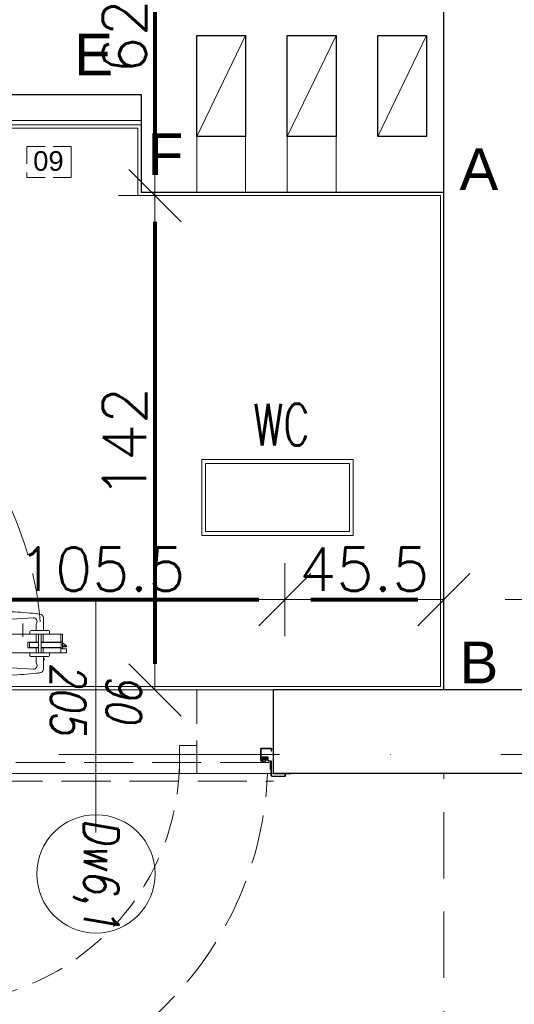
# Model space of a CAD drawing. Header units: metres. Extents: x 7408630 to 15602436, y 5561464 to 13303678.
# Tile 28 of 123: x 7412543 to 7412685, y 5563490 to 5563773. Entities that reach past the tile are written whole.
import ezdxf
from ezdxf.enums import TextEntityAlignment as Align

# ---------------------------------------------------------------- set-up
doc = ezdxf.new("R2010")
doc.units = ezdxf.units.M
doc.header["$MEASUREMENT"] = 0
for name, pattern in [('CARKOVANA', [7.5, 5, -2.5]), ('CENTER', [0.6, 0.375, -0.075, 0.075, -0.075]), ('DASHDOT', [25.4, 12.7, -6.35, 0, -6.35]), ('HIDDEN', [9.525, 6.35, -3.175]), ('Hidden Line', [391.222223, 282.222223, -109]), ('HIDDEN2', [4.7625, 3.175, -1.5875])]:
    doc.linetypes.add(name, pattern=pattern)
for name, color, linetype, lineweight in [('!! 0_ Istn-sciany', 3, 'Continuous', 30), ('!! 0_ Istn-widok', 1, 'Continuous', 15), ('!! 0_Istn-went', 5, 'Continuous', 13), ('!! 0_Opis_pom', 9, 'Continuous', 13), ('!! 0_Osie', 1, 'DASHDOT', 13), ('!! 1_OPIS POM NOWE', 140, 'Continuous', 5), ('!! 2 ZABUDOWA GK-MDF', 54, 'Continuous', 13), ('!! 2_Drzwi - nowe remont', 33, 'Continuous', 9), ('!! 2_drzwi opis', 151, 'Continuous', 9), ('!! wymiary osi', 250, 'Continuous', 5), ('0-osie-liniA', 14, 'DASHDOT', 5), ('Granica', 112, 'Continuous', 80)]:
    doc.layers.add(name, color=color, linetype=linetype, lineweight=lineweight)
doc.layers.add('!! 2_oznaczenia narozniki', color=7, linetype='Continuous')
doc.layers.add('!! 2_WYBURZENIA DO REMONTU', color=7, linetype='Continuous', lineweight=0, true_color=0x4d4d4d, plot=False)
doc.layers.add('!!2_oznaczenia wyposażenia', color=252, linetype='CARKOVANA', lineweight=13, true_color=0x696969)
doc.layers.add('Powierzchnia', color=140, linetype='Continuous', lineweight=5, plot=False)
doc.styles.add('50', font='ROMANS.shx', dxfattribs={"width": 0.8, "oblique": 10, "height": 10})
doc.styles.add('ARIAL', font='tahoma.ttf')
doc.styles.add('ROMANS07', font='arial.ttf')
doc.styles.add('TXT', font='simplex.shx')
doc.dimstyles.new('DIM50', dxfattribs={"dimscale": 5, "dimtxt": 2, "dimasz": 1, "dimexe": 0, "dimexo": 0, "dimgap": 0.5, "dimtad": 1, "dimdec": 4, "dimrnd": 0.5, "dimdsep": 46, "dimtxsty": 'TXT', "dimblk": 'TICK1', "dimblk1": 'TICK1', "dimblk2": 'TICK1', "dimsah": 1, "dimcen": 0, "dimse1": 1, "dimse2": 1, "dimclrd": 1, "dimclre": 7, "dimclrt": 9, "dimadec": 0, "dimazin": 0, "dimtfac": 1, "dimtdec": 4, "dimtmove": 2, "dimatfit": 3, "dimldrblk": 'TICK1', "dimfxl": 1, "dimtolj": 1, "dimarcsym": 0})

# ---------------------------------------------------------------- blocks, each defined once
blk = doc.blocks.new('8544-EI60')
at = {"color": 254, "true_color": 0xe9d9be}
for p, q in [((-5.3, 0), (6, 0)), ((6, 0), (7.4, -1.4)), ((-7.5, -2.2), (-7.5, -2.2)), ((-7.5, -5.2), (-7.5, -5.2)), ((-7.5, -8.2), (-7.5, -8.2)), ((-5.6, -0.1), (-7.4, -1.9)), ((-5.5, -3), (-7.4, -4.9)), ((-5.5, -6), (-7.4, -7.9)), ((-5.5, -1.4), (-6.6, -2.6)), ((-5.5, -4.4), (-6.6, -5.6)), ((-5.5, -7.4), (-6.6, -8.6)), ((-5.5, -3), (-5.5, -1.4)), ((-5.5, -6), (-5.5, -4.4)), ((-5.5, -7.4), (-5.3, -8)), ((-5.3, -8), (-1.2, -8)), ((-4.5, -3.9), (-4.5, -1)), ((-4.5, -1), (5, -1)), ((-4.5, -3.9), (0.4, -2.7)), ((-4.5, -5), (0.1, -3.8)), ((-4.5, -7), (-4.5, -5)), ((-4.5, -7), (-1.2, -7)), ((-0.7, -8.5), (-1.1, -12.4)), ((0.3, -8.6), (-0.1, -12.1)), ((3.1, -13.5), (-0.1, -13.5)), ((0.1, -3.8), (5.2, -7.4)), ((3, -12.5), (0.3, -12.5)), ((0.4, -2.7), (5, -6.1)), ((5, -6.1), (5, -1)), ((6, -1.4), (6.6, -2.1)), ((6, -3.2), (6, -1.4)), ((6, -3.2), (7.4, -4.5)), ((6, -4.6), (6.6, -5.3)), ((6, -6), (6, -4.6)), ((6.7, -6.4), (7.5, -6)), ((7.5, -1.7), (7.5, -1.7)), ((7.5, -4.9), (7.5, -4.9)), ((7.5, -8), (7.6, -9.4))]:
    blk.add_line(p, q, dxfattribs=at)
for centre, radius, start, end in [((-5.3, -0.5), 0.5, 90, 135), ((-7, -2.2), 0.5, 135, 180), ((-7, -2.2), 0.5, 180, 315), ((-7, -5.2), 0.5, 135, 180), ((-7, -5.2), 0.5, 180, 315), ((-7, -8.2), 0.5, 135, 180), ((-7, -8.2), 0.5, 180, 315), ((-1.2, -8.5), 1.5, 354.4366, 90), ((-1.2, -8.5), 0.5, 354.4366, 90), ((0.4, -12.5), 1.5, 174.4366, 180.4125), ((-0.1, -12.5), 1, 180.4125, 270), ((0.3, -12.1), 0.4, 174.4366, 270), ((3, -11.5), 1, 270, 290.1212), ((3.1, -12.5), 1, 270, 288.9845), ((0.1, -3.8), 9.19, 290.1212, 302.4406), ((0.1, -3.8), 10.2, 288.9845, 310.5414), ((3.7, -9.5), 2.5, 302.4406, 54.3761), ((6.5, -6), 0.5, 180, 296.5747), ((7, -1.7), 0.5, 225, 0), ((7, -4.9), 0.5, 225, 0), ((5.1, -9.7), 2.5, 310.5414, 5.5701), ((7, -1.7), 0.5, 0, 45), ((7, -4.9), 0.5, 0, 45)]:
    blk.add_arc(centre, radius, start, end, dxfattribs=at)
blk = doc.blocks.new('zaw-dr-90-p')
at = {"color": 2, "linetype": 'CENTER', "ltscale": 0.2}
for p, q in [((12, 0), (-12, 0)), ((0, 12), (0, -12)), ((24.5, 24), (31, 24)), ((24.5, 19), (31, 19))]:
    blk.add_line(p, q, dxfattribs=at)
at = {"ltscale": 0.2}
for p, q in [((10, 12), (6.5, 12)), ((10, 0), (10, 6.5))]:
    blk.add_line(p, q, dxfattribs=at)
blk.add_lwpolyline([(0, 6.5), (23.5, 6.5, 0.414214), (28, 11), (28, 31), (24.5, 31), (24.5, 11, -0.414214), (23.5, 10), (0, 10, 4.561698), (7.6, 6.5), (4.9, 4.2)], format="xyb", dxfattribs=at)
blk.add_lwpolyline([(10, 10), (10, 39), (6.5, 39), (6.5, 10)], dxfattribs=at)
blk.add_lwpolyline([(-0.2, -0.2), (-2.5, -0.2), (-2.5, 0.2), (-0.2, 0.2), (-0.2, 2.5), (0.2, 2.5), (0.2, 0.2), (2.8, 0.2), (2.8, -0.2), (0.2, -0.2), (0.2, -2.8), (-0.2, -2.8)], close=True)
blk.add_circle((0, 0), 6.5, dxfattribs=at)
blk = doc.blocks.new('drzwi 90- sc 12')
h = blk.add_hatch()
h.set_pattern_fill('ANSI37', color=256, scale=0.022, angle=0.001, style=0)
h.set_pattern_definition([(45.0010491, (2407.02095, 648.17796), (-0.04939231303, 0.04939050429), []), (135.0010491, (2407.02095, 648.17796), (-0.04939050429, -0.04939231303), [])])
h.paths.add_polyline_path([(-13715.37, 20305.72), (-13715.57, 20305.72), (-13715.57, 20307.72), (-13715.37, 20307.72)])
h = blk.add_hatch()
h.set_pattern_fill('ANSI37', color=256, scale=0.022, angle=0.001, style=0)
h.set_pattern_definition([(135.0010491, (4473.9854, -4604.62511), (0.04939050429, 0.04939231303), []), (45.0010491, (4473.9854, -4604.62511), (0.04939231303, -0.04939050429), [])])
h.paths.add_polyline_path([(-13617.17, 20305.72), (-13616.97, 20305.72), (-13616.97, 20306.72), (-13617.17, 20306.72)])
h.paths.add_polyline_path([(-13617.17, 20306.72), (-13616.97, 20306.72), (-13616.97, 20307.72), (-13617.17, 20307.72)])
for p, q in [((-13620.32, 20410.16), (-13620.32, 20313.77)), ((-13618, 20409.86), (-13620.32, 20409.86)), ((-13616.12, 20410.26), (-13620.22, 20410.26)), ((-13616.12, 20410.26), (-13620, 20410.26)), ((-13618.17, 20410.26), (-13618.17, 20409.96)), ((-13618.17, 20410.26), (-13616.22, 20410.26)), ((-13618.17, 20410.26), (-13616.22, 20410.26)), ((-13618.17, 20409.96), (-13616.22, 20409.96)), ((-13618, 20404.16), (-13618, 20409.96)), ((-13617.9, 20404.16), (-13617.9, 20409.96)), ((-13617.77, 20410.26), (-13616.92, 20411.46)), ((-13616.92, 20410.26), (-13616.92, 20411.46)), ((-13616.62, 20411.46), (-13616.92, 20411.46)), ((-13616.62, 20411.46), (-13616.92, 20411.46)), ((-13616.62, 20410.26), (-13616.62, 20411.46)), ((-13616.62, 20410.26), (-13616.62, 20411.26)), ((-13616.62, 20410.66), (-13616.62, 20410.86)), ((-13616.5, 20404.16), (-13616.5, 20409.96)), ((-13616.4, 20404.16), (-13616.4, 20409.96)), ((-13614.92, 20409.86), (-13616.4, 20409.86)), ((-13616.22, 20410.26), (-13616.22, 20409.96)), ((-13616.22, 20409.96), (-13616.22, 20410.26)), ((-13616.12, 20410.26), (-13616.12, 20411.46)), ((-13616.12, 20411.46), (-13615.02, 20411.46)), ((-13614.92, 20411.36), (-13614.92, 20313.77)), ((-13618, 20404.76), (-13620.32, 20404.76)), ((-13620.32, 20404.16), (-13614.92, 20404.16)), ((-13616.4, 20404.76), (-13614.92, 20404.76)), ((-13620.32, 20403.36), (-13614.92, 20403.36)), ((-13618, 20402.76), (-13620.32, 20402.76)), ((-13618, 20400.34), (-13618, 20403.36)), ((-13617.9, 20400.84), (-13617.9, 20403.36)), ((-13616.5, 20400.84), (-13616.5, 20403.36)), ((-13616.4, 20400.34), (-13616.4, 20403.36)), ((-13616.4, 20402.76), (-13614.92, 20402.76)), ((-13619.54, 20398.92), (-13623.37, 20398.92)), ((-13619.54, 20398.92), (-13623.37, 20398.92)), ((-13618, 20400.34), (-13616.4, 20400.34)), ((-13616.5, 20400.84), (-13617.9, 20400.84)), ((-13617.9, 20400.84), (-13616.5, 20400.84)), ((-13620.32, 20313.47), (-13620.32, 20317.97)), ((-13614.92, 20312.27), (-13614.92, 20317.97)), ((-13614.92, 20313.77), (-13620.32, 20313.77)), ((-13618.22, 20313.37), (-13620.22, 20313.37)), ((-13618.22, 20313.67), (-13618.22, 20313.37)), ((-13618.22, 20313.67), (-13616.42, 20313.67)), ((-13617.77, 20311.12), (-13617.77, 20305.72)), ((-13617.77, 20311.12), (-13617.77, 20305.72)), ((-13616.17, 20309.92), (-13616.17, 20311.02)), ((-13615.92, 20313.17), (-13615.92, 20312.17)), ((-13615.92, 20312.17), (-13615.02, 20312.17)), ((-13715.57, 20308.32), (-13715.57, 20308.56)), ((-13715.57, 20307.69), (-13715.57, 20308.56)), ((-13715.57, 20307.82), (-13715.57, 20308.56)), ((-13715.57, 20307.72), (-13715.37, 20307.72)), ((-13617.37, 20309.92), (-13617.37, 20305.82)), ((-13616.17, 20309.92), (-13617.37, 20309.92)), ((-13715.77, 20301.96), (-13716.27, 20301.96)), ((-13616.77, 20301.96), (-13616.27, 20301.96))]:
    blk.add_line(p, q)
at = {"ltscale": 0.2}
for p, q in [((-13621.38, 20404.81), (-13624.98, 20404.81)), ((-13621.38, 20406.26), (-13621.38, 20401.26)), ((-13620.32, 20406.56), (-13621.08, 20406.56)), ((-13614.92, 20406.56), (-13614.16, 20406.56)), ((-13613.86, 20406.26), (-13613.86, 20401.26)), ((-13613.86, 20404.81), (-13610.26, 20404.81)), ((-13613.36, 20405.01), (-13613.36, 20404.81)), ((-13613.36, 20405.01), (-13612.86, 20405.01)), ((-13612.86, 20405.01), (-13612.86, 20404.81)), ((-13624.98, 20401.86), (-13624.58, 20395.61)), ((-13621.38, 20402.71), (-13622.87, 20402.71)), ((-13620.32, 20400.96), (-13621.08, 20400.96)), ((-13614.92, 20400.96), (-13614.16, 20400.96)), ((-13613.86, 20402.71), (-13612.38, 20402.71)), ((-13610.26, 20401.86), (-13610.66, 20395.61))]:
    blk.add_line(p, q, dxfattribs=at)
at = {"linetype": 'Hidden Line', "lineweight": 9, "ltscale": 0.05}
for p, q in [((-13616.27, 20311.12), (-13716.27, 20311.12)), ((-13715.07, 20305.72), (-13617.47, 20305.72))]:
    blk.add_line(p, q, dxfattribs=at)
for points in [[(-13665.27, 20284.96), (-13665.27, 20325.83)], [(-13715.37, 20307.72), (-13715.37, 20305.72), (-13715.57, 20305.72), (-13715.57, 20307.72)], [(-13615.57, 20309.64), (-13615.32, 20309.64), (-13615.32, 20309.82), (-13616.32, 20309.82), (-13616.32, 20309.64), (-13615.92, 20309.64)]]:
    blk.add_lwpolyline(points)
at = {"lineweight": 30}
for points in [[(-13716.27, 20308.92), (-13721.27, 20308.92)], [(-13716.27, 20308.92), (-13716.27, 20296.92)], [(-13614.27, 20308.92), (-13609.27, 20308.92)], [(-13614.27, 20308.92), (-13614.27, 20296.92)]]:
    blk.add_lwpolyline(points, dxfattribs=at)
at = {"ltscale": 0.2}
for points in [[(-13715.57, 20307.51), (-13715.57, 20309.48, 0.414214), (-13715.91, 20309.82), (-13719.43, 20309.82, 0.414214), (-13719.77, 20309.48), (-13719.77, 20308.92), (-13719.59, 20308.92), (-13719.59, 20309.48, -0.414214), (-13719.43, 20309.64), (-13716.97, 20309.64)], [(-13716.97, 20309.64), (-13715.91, 20309.64, -0.414214), (-13715.75, 20309.48), (-13715.75, 20307.51)], [(-13715.75, 20307.76), (-13715.75, 20305.58, 0.414214), (-13715.41, 20305.24), (-13714.96, 20305.24, -0.414214), (-13714.8, 20305.08), (-13714.8, 20304.48, 0.414214), (-13714.46, 20304.14), (-13713.28, 20304.14, 0.414214), (-13712.94, 20304.48), (-13712.94, 20305.15, -1), (-13712.75, 20305.15), (-13712.75, 20301.96, -0.414214), (-13712.91, 20301.8), (-13715.43, 20301.8, -0.414214), (-13715.59, 20301.96), (-13715.59, 20302.52), (-13715.77, 20302.52), (-13715.77, 20301.96, 0.414214), (-13715.43, 20301.62), (-13712.91, 20301.62, 0.414214), (-13712.57, 20301.96), (-13712.57, 20305.15, 1), (-13713.12, 20305.15), (-13713.12, 20304.48, -0.414214), (-13713.28, 20304.32), (-13714.46, 20304.32, -0.414214), (-13714.62, 20304.48), (-13714.62, 20305.08, 0.414214), (-13714.96, 20305.42), (-13715.41, 20305.42, -0.414214), (-13715.57, 20305.58), (-13715.57, 20307.64)], [(-13615.92, 20309.64), (-13616.63, 20309.64, 0.414214), (-13616.79, 20309.48), (-13616.79, 20305.58, -0.414214), (-13617.13, 20305.24), (-13617.58, 20305.24, 0.414214), (-13617.74, 20305.08), (-13617.74, 20304.48, -0.414214), (-13618.08, 20304.14), (-13619.26, 20304.14, -0.414214), (-13619.6, 20304.48), (-13619.6, 20305.15, 1), (-13619.79, 20305.15), (-13619.79, 20301.96, 0.414214), (-13619.63, 20301.8), (-13617.11, 20301.8, 0.414214), (-13616.95, 20301.96), (-13616.95, 20302.52), (-13616.77, 20302.52), (-13616.77, 20301.96, -0.414214), (-13617.11, 20301.62), (-13619.63, 20301.62, -0.414214), (-13619.97, 20301.96), (-13619.97, 20305.15, -1), (-13619.42, 20305.15), (-13619.42, 20304.48, 0.414214), (-13619.26, 20304.32), (-13618.08, 20304.32, 0.414214), (-13617.92, 20304.48), (-13617.92, 20305.08, -0.414214), (-13617.58, 20305.42), (-13617.13, 20305.42, 0.414214), (-13616.97, 20305.58), (-13616.97, 20309.48, -0.414214), (-13616.63, 20309.82), (-13613.11, 20309.82, -0.414214), (-13612.77, 20309.48), (-13612.77, 20308.92), (-13612.95, 20308.92), (-13612.95, 20309.48, 0.414214), (-13613.11, 20309.64), (-13615.57, 20309.64)], [(-13616.43, 20309.49), (-13616.43, 20309.64), (-13616.63, 20309.64, 0.414214), (-13616.79, 20309.48), (-13616.79, 20306.14), (-13615.99, 20306.14), (-13615.99, 20306.34), (-13614.39, 20306.34), (-13614.39, 20309.64), (-13614.93, 20309.64), (-13614.93, 20309.49)]]:
    blk.add_lwpolyline(points, format="xyb", dxfattribs=at)
for points in [[(-13616.97, 20307.72), (-13617.17, 20307.72), (-13617.17, 20305.72), (-13616.97, 20305.72)], [(-13616.79, 20308.82), (-13616.97, 20308.82), (-13616.97, 20307.42), (-13616.79, 20307.42)]]:
    blk.add_lwpolyline(points, close=True)
for centre, radius, start, end in [((-13620.22, 20410.16), 0.1, 90, 180), ((-13615.02, 20411.36), 0.1, 0, 90), ((-13620.22, 20313.47), 0.1, 180, 270), ((-13616.42, 20313.17), 0.5, 0, 90), ((-13616.27, 20311.02), 0.1, 0, 90), ((-13615.02, 20312.27), 0.1, 270, 0), ((-13617.47, 20305.82), 0.1, 270, 0)]:
    blk.add_arc(centre, radius, start, end)
at = {"linetype": 'Hidden Line', "lineweight": 9, "ltscale": 0.05}
blk.add_arc((-13615.5, 20305.14), 99.12, 94.8005, 177.6944, dxfattribs=at)
at = {"ltscale": 0.2}
for centre, radius, start, end in [((-13624.98, 20403.76), 1.05, 90, 180), ((-13621.08, 20406.26), 0.3, 90, 180), ((-13614.16, 20406.26), 0.3, 0, 90), ((-13610.26, 20403.76), 1.05, 0, 90), ((-13623.93, 20401.96), 1.05, 58.6119, 185.465), ((-13622.87, 20403.71), 1, 238.6119, 270), ((-13621.08, 20401.26), 0.3, 180, 270), ((-13614.16, 20401.26), 0.3, 270, 0), ((-13612.38, 20403.71), 1, 270, 301.3881), ((-13611.31, 20401.96), 1.05, 354.535, 121.3881), ((-13625.63, 20393.35), 0.74, 198.9246, 270), ((-13609.61, 20393.35), 0.74, 270, 341.0754)]:
    blk.add_arc(centre, radius, start, end, dxfattribs=at)
blk.add_ellipse((-13625.63, 20395.61), major_axis=(0, 3), ratio=0.347016, start_param=3.132997, end_param=4.712389, dxfattribs=at)
at = {"ltscale": 0.2, "extrusion": (0, 0, -1)}
blk.add_ellipse((-13609.62, 20395.61), major_axis=(0, 3), ratio=0.347016, start_param=3.132997, end_param=4.712389, dxfattribs=at)
at = {"ltscale": 0.2}
for points in [[(-13626.03, 20403.76), (-13626.09, 20403.41), (-13626.32, 20401.88), (-13626.44, 20399.16), (-13626.83, 20395.94), (-13626.48, 20393.94), (-13626.33, 20393.11)], [(-13609.21, 20403.76), (-13609.16, 20403.41), (-13608.93, 20401.88), (-13608.8, 20399.16), (-13608.41, 20395.94), (-13608.76, 20393.94), (-13608.91, 20393.11)]]:
    blk.add_open_spline(points, degree=3, knots=[0, 0, 0, 0, 1.06066, 4.623314, 8.177981, 10.699943, 10.699943, 10.699943, 10.699943], dxfattribs=at)
at = {"xscale": 0.09999999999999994, "yscale": 0.09999999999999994, "zscale": 0.09999999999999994, "rotation": 180.0000000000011}
for name, p in [('zaw-dr-90-p', (-13614.92, 20310.92)), ('8544-EI60', (-13618.67, 20304.32))]:
    blk.add_blockref(name, p, dxfattribs=at)
at = {"extrusion": (0, 0, -1), "xscale": 0.09999999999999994, "yscale": 0.09999999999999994, "zscale": -0.1, "rotation": 179.9999999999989}
blk.add_blockref('8544-EI60', (13713.87, 20304.32), dxfattribs=at)
blk = doc.blocks.new('1_ok-opis')
blk.add_line((0, 111.61), (0, 50))
blk.add_circle((0, 128.61), 17)
at = {"style": '50', "oblique": 10, "width": 0.8}
for tag, rotation, p in [('NR', 90, (0, 128.61)), ('NR', 270, (0, 128.61)), ('SZEROKOŚĆ', 270, (8, 78.29)), ('SZEROKOŚĆ', 90, (-8, 78.29)), ('WYSOKOŚĆ', 270, (-8, 78.29)), ('WYSOKOŚĆ', 90, (8, 78.29))]:
    blk.add_attdef(tag, text='', height=10, rotation=rotation, dxfattribs=at).set_placement(p, align=Align.MIDDLE)
blk = doc.blocks.new('BLOK OSI')
at = {"layer": '0-osie-liniA', "ltscale": 5}
for points in [[(48625.50568, -198090.0883), (53810.60983, -198090.0883)], [(48624.30568, -198134.5883), (52188.53244, -198134.5883)]]:
    blk.add_lwpolyline(points, dxfattribs=at)
blk = doc.blocks.new('TICK1')
at = {"color": 0}
for p, q in [((0, -1.4), (0, 1.4)), ((0, 0), (-1, 0))]:
    blk.add_line(p, q, dxfattribs=at)
at = {"color": 2}
blk.add_line((-1, -1), (1, 1), dxfattribs=at)
blk = doc.blocks.new('*D834')
at = {"layer": '!! wymiary osi', "color": 1, "lineweight": -2, "transparency": 16777216}
blk.add_line((73195.92, -198028.63), (73286.19, -198028.63), dxfattribs=at)
at = {"layer": 'DEFPOINTS', "color": 0, "transparency": 16777216}
for p in [(73293.69, -198028.63), (73188.42, -198054.59), (73293.69, -198056.54)]:
    blk.add_point(p, dxfattribs=at)
at = {"layer": '!! wymiary osi', "color": 1, "lineweight": -2, "transparency": 16777216, "xscale": 7.5, "yscale": 7.5, "zscale": 7.5, "rotation": 180}
blk.add_blockref('TICK1', (73188.42, -198028.63), dxfattribs=at)
at = {"layer": '!! wymiary osi', "color": 1, "lineweight": -2, "transparency": 16777216, "xscale": 7.5, "yscale": 7.5, "zscale": 7.5}
blk.add_blockref('TICK1', (73293.69, -198028.63), dxfattribs=at)
at = {"layer": '!! wymiary osi', "color": 9, "transparency": 16777216, "insert": (73241.05, -198019.88), "char_height": 12.5, "attachment_point": 5, "style": 'TXT'}
blk.add_mtext('\\A1;105.5', dxfattribs=at)
blk = doc.blocks.new('*D835')
at = {"layer": '!! wymiary osi', "color": 1, "lineweight": -2, "transparency": 16777216}
blk.add_line((73301.19, -198028.63), (73331.92, -198028.63), dxfattribs=at)
at = {"layer": 'DEFPOINTS', "color": 0, "transparency": 16777216}
for p in [(73339.42, -198028.63), (73293.69, -198056.54), (73339.42, -198054.59)]:
    blk.add_point(p, dxfattribs=at)
at = {"layer": '!! wymiary osi', "color": 1, "lineweight": -2, "transparency": 16777216, "xscale": 7.5, "yscale": 7.5, "zscale": 7.5, "rotation": 180}
blk.add_blockref('TICK1', (73293.69, -198028.63), dxfattribs=at)
at = {"layer": '!! wymiary osi', "color": 1, "lineweight": -2, "transparency": 16777216, "xscale": 7.5, "yscale": 7.5, "zscale": 7.5}
blk.add_blockref('TICK1', (73339.42, -198028.63), dxfattribs=at)
at = {"layer": '!! wymiary osi', "color": 9, "transparency": 16777216, "insert": (73316.55, -198019.88), "char_height": 12.5, "attachment_point": 5, "style": 'TXT'}
blk.add_mtext('\\A1;45.5', dxfattribs=at)
blk = doc.blocks.new('*D839')
at = {"layer": '!! wymiary osi', "color": 1, "lineweight": -2, "transparency": 16777216}
blk.add_line((73256.37, -197858.09), (73256.37, -197905.09), dxfattribs=at)
at = {"layer": 'DEFPOINTS', "color": 0, "transparency": 16777216}
for p in [(73339.42, -197850.59), (73256.37, -197912.59), (73338.42, -197912.59)]:
    blk.add_point(p, dxfattribs=at)
at = {"layer": '!! wymiary osi', "color": 1, "lineweight": -2, "transparency": 16777216, "xscale": 7.5, "yscale": 7.5, "zscale": 7.5}
for p, rotation in [((73256.37, -197850.59), 90), ((73256.37, -197912.59), 270)]:
    blk.add_blockref('TICK1', p, dxfattribs=dict(at, rotation=rotation))
at = {"layer": '!! wymiary osi', "color": 9, "transparency": 16777216, "insert": (73247.62, -197866.88), "char_height": 12.5, "attachment_point": 5, "rotation": 90, "style": 'TXT'}
blk.add_mtext('\\A1;62', dxfattribs=at)
blk = doc.blocks.new('*D840')
at = {"layer": '!! wymiary osi', "color": 1, "lineweight": -2, "transparency": 16777216}
blk.add_line((73256.37, -197920.09), (73256.37, -198047.09), dxfattribs=at)
at = {"layer": 'DEFPOINTS', "color": 0, "transparency": 16777216}
for p in [(73338.42, -197912.59), (73256.37, -198054.59), (73339.42, -198054.59)]:
    blk.add_point(p, dxfattribs=at)
at = {"layer": '!! wymiary osi', "color": 1, "lineweight": -2, "transparency": 16777216, "xscale": 7.5, "yscale": 7.5, "zscale": 7.5}
for p, rotation in [((73256.37, -197912.59), 90), ((73256.37, -198054.59), 270)]:
    blk.add_blockref('TICK1', p, dxfattribs=dict(at, rotation=rotation))
at = {"layer": '!! wymiary osi', "color": 9, "transparency": 16777216, "insert": (73247.62, -197983.59), "char_height": 12.5, "attachment_point": 5, "rotation": 90, "style": 'TXT'}
blk.add_mtext('\\A1;142', dxfattribs=at)
blk = doc.blocks.new('A$C9c944097')
at = {"layer": '!! 0_ Istn-sciany'}
for points in [[(1962.5, -3676.47213), (1962.5, -3390.47213)], [(1638.5, -3505.47213), (1875.5, -3505.47213)], [(1875.5, -3505.47213), (1875.5, -3533.47213), (1962.5, -3533.47213)], [(2146.5, -3676.47213), (1913.5, -3676.47213)], [(1913.5, -3700.47213), (1913.5, -3676.47213)], [(2146.5, -3700.47213), (1913.5, -3700.47213)]]:
    blk.add_lwpolyline(points, dxfattribs=at)
for points in [[(1891.5, -3488.47213), (1905.5, -3488.47213), (1905.5, -3517.47213), (1891.5, -3517.47213)], [(1917.5, -3488.47213), (1931.5, -3488.47213), (1931.5, -3517.47213), (1917.5, -3517.47213)], [(1943.5, -3488.47213), (1957.5, -3488.47213), (1957.5, -3517.47213), (1943.5, -3517.47213)]]:
    blk.add_lwpolyline(points, close=True, dxfattribs=at)
at = {"layer": '!! 0_ Istn-widok', "linetype": 'HIDDEN', "ltscale": 3}
blk.add_lwpolyline([(1962.5, -3873.47213), (1962.5, -3700.47213)], dxfattribs=at)
at = {"layer": '!! 0_Istn-went'}
for points in [[(1905.5, -3488.47213), (1891.5, -3488.47213), (1891.5, -3517.47213), (1905.5, -3517.47213)], [(1891.5, -3533.47213), (1891.5, -3488.47213)], [(1891.5, -3517.47213), (1905.5, -3488.47213)], [(1905.5, -3533.47213), (1905.5, -3488.47213)], [(1931.5, -3488.47213), (1917.5, -3488.47213)], [(1917.5, -3533.47213), (1917.5, -3488.47213)], [(1917.5, -3517.47213), (1931.5, -3488.47213)], [(1931.5, -3533.47213), (1931.5, -3488.47213)], [(1957.5, -3488.47213), (1943.5, -3488.47213)], [(1943.5, -3517.47213), (1943.5, -3488.47213)], [(1943.5, -3517.47213), (1957.5, -3488.47213)], [(1957.5, -3517.47213), (1957.5, -3488.47213)], [(1917.5, -3517.47213), (1931.5, -3517.47213)], [(1943.5, -3517.47213), (1957.5, -3517.47213)]]:
    blk.add_lwpolyline(points, dxfattribs=at)
at = {"layer": '!! 0_Opis_pom', "ltscale": 0.7}
for points in [[(1892.9328, -3632.06339), (1936.4528, -3632.06339), (1936.4528, -3610.30339), (1892.9328, -3610.30339)], [(1894.0208, -3630.97539), (1935.3648, -3630.97539), (1935.3648, -3611.39139), (1894.0208, -3611.39139)]]:
    blk.add_lwpolyline(points, close=True, dxfattribs=at)
at = {"layer": '!! 2 ZABUDOWA GK-MDF'}
for points in [[(1751.5, -3512.87213), (1875.5, -3512.87213)], [(1751.5, -3514.12213), (1875.5, -3514.12213)]]:
    blk.add_lwpolyline(points, dxfattribs=at)
at = {"layer": '!! 2_WYBURZENIA DO REMONTU', "linetype": 'HIDDEN2', "ltscale": 3}
for points in [[(1913.5, -3700.47213), (1891.5, -3700.47213), (1891.5, -3676.47213), (1913.5, -3676.47213)], [(1886.5, -3692.47213), (1891.5, -3692.47213), (1891.5, -3700.47213), (1886.5, -3700.47213)]]:
    blk.add_lwpolyline(points, close=True, dxfattribs=at)
blk.add_arc((1816.5, -3696.47213), 70, 270, 0, dxfattribs=at)
at = {"layer": '!!2_oznaczenia wyposażenia', "color": 7}
blk.add_lwpolyline([(1842.66663, -3520.38934), (1855.41634, -3520.38934), (1855.41634, -3529.31562), (1842.66663, -3529.31562)], dxfattribs=at)
blk.add_lwpolyline([(1842.66663, -3529.31562), (1855.41634, -3529.31562), (1855.41634, -3520.38934), (1842.66663, -3520.38934)], close=True, dxfattribs=at)
at = {"layer": 'Powierzchnia'}
for points in [[(1621.5, -3873.47213), (1621.5, -3700.47213), (2446.5, -3700.47213), (2446.5, -3594.47213), (2737.5, -3595.47213), (2737.5, -3133.47213), (3016.5, -3133.47213), (3016.5, -3451.47213), (2991.5, -3451.47213), (2991.5, -3528.47213), (3016.5, -3528.47213), (3016.5, -3873.47213)], [(1751.5, -3514.12213), (1875.5, -3514.12213), (1875.5, -3533.47213), (1962.5, -3533.47213), (1962.5, -3676.47213), (1751.5, -3676.47213)], [(1752.5, -3515.12213), (1874.5, -3515.12213), (1874.5, -3534.47213), (1961.5, -3534.47213), (1961.5, -3675.47213), (1752.5, -3675.47213)]]:
    blk.add_lwpolyline(points, close=True, dxfattribs=at)
at = {"layer": '!! 0_Osie'}
blk.add_blockref('BLOK OSI', (-48933.21142, 194439.57635), dxfattribs=at)
at = {"layer": '!! 2_Drzwi - nowe remont'}
for p, rotation in [((-18557.42434, -17280.74183), 269.9999999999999), ((-11802.7697, 16608.45221), 180)]:
    blk.add_blockref('drzwi 90- sc 12', p, dxfattribs=dict(at, rotation=rotation))
at = {"layer": '!! 2_drzwi opis'}
ref = blk.add_blockref('1_ok-opis', (1862.49995, -3600.69371), dxfattribs=dict(at, rotation=180.0000036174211))
ref.add_attrib('WYSOKOŚĆ', '205', dxfattribs={"layer": '0', "height": 10, "rotation": 90.0000036, "style": '50', "oblique": 10, "text_generation_flag": 6, "width": 0.8}).set_placement((1854.49996, -3678.98456), align=Align.MIDDLE)
ref.add_attrib('SZEROKOŚĆ', '90', dxfattribs={"layer": '0', "height": 10, "rotation": 90.0000036, "style": '50', "oblique": 10, "text_generation_flag": 6, "width": 0.8}).set_placement((1870.49996, -3678.98456), align=Align.MIDDLE)
ref.add_attrib('NR', 'Dw6,1', dxfattribs={"layer": '0', "height": 10, "rotation": 90.0000036, "style": '50', "oblique": 10, "text_generation_flag": 6, "width": 0.8}).set_placement((1862.49996, -3729.30495), align=Align.MIDDLE)
at = {"layer": '!! 0_Opis_pom', "ltscale": 0.7, "style": 'TXT', "width": 0.7}
blk.add_text('WC', height=12, dxfattribs=at).set_placement((1915.80793, -3606.25707), align=Align.CENTER)
at = {"layer": '!! 0_Opis_pom', "ltscale": 0.7, "style": 'ARIAL'}
for tag, p in [('B2,14', (2497.12282, -23.97252)), ('B2,12', (1965.56932, -35.77631)), ('B2,11', (1692.08817, -60.77765)), ('B2,16', (3818.15438, -63.71828)), ('B2,19.1', (5324.74708, -87.92078)), ('B2,17', (4129.82322, -93.25972)), ('B2,15', (3189.46558, -109.69496)), ('B2,10', (1351.71035, -111.25665)), ('B2,13', (2272.99389, -121.89624)), ('A2,5', (1075.52681, -127.78965)), ('B2,18', (4545.51277, -234.12017)), ('B2,19', (5775.76711, -239.42159)), ('A2,4', (318.83322, -329.3265)), ('A2.1', (994.53557, -353.44633)), ('B2.7', (3171.3557, -458.01164)), ('B2.2', (3599.26223, -690.3637)), ('A2.2', (994.53557, -692.67095)), ('B2,21', (4593.23787, -912.69388)), ('B2,9', (1798.58924, -939.09545)), ('A2.3', (455.44717, -940.66614)), ('B2,4', (3116.67143, -940.65712)), ('B2,3', (3297.35823, -941.16418)), ('B2,8', (2517.28573, -960.07338)), ('B2,20', (5834.09772, -965.70749)), ('B2.1', (3927.81794, -970.24709)), ('B2,5', (3309.56672, -1129.12418)), ('B2,6', (3122.36837, -1171.43557)), ('C2,2', (3435.86614, -1487.77973)), ('C2,1', (3957.73656, -2408.10352)), ('C2,3', (3457.72791, -2555.15039)), ('D1,1', (2554.19917, -3205.91504)), ('C2,4', (3866.78124, -3285.77383)), ('D1,4', (1780.27581, -3366.18103)), ('D1,6', (1380.86316, -3373.10994)), ('D1,3', (2098.36626, -3546.18257)), ('C2,5', (3178.15957, -3610.67242)), ('D1,5', (1914.6928, -3621.18339)), ('D1,2', (2201.15492, -3794.18451)), ('D1,7', (477.95048, -4408.76849)), ('D1,8', (338.43039, -4834.32895))]:
    blk.add_attdef(tag, text='', height=11.968, dxfattribs=at).set_placement(p, align=Align.MIDDLE_CENTER)
at = {"layer": '!! 1_OPIS POM NOWE', "style": 'ARIAL'}
for tag, p in [('C2.5B', (3593.7377, -3168.5911)), ('C2,5C', (3526.78796, -3281.02046)), ('C2.4', (3997.15534, -3347.99835)), ('E2,2', (2945.33506, -3413.31629)), ('C2,5A', (3566.4961, -3615.37865)), ('E2.9', (3984.52714, -3783.77287)), ('E2.7', (4645.53364, -3784.14655)), ('D1,2', (2903.25587, -3794.18451)), ('E2.2', (3405.83089, -4049.74196)), ('E2.8', (4380.36687, -4058.97571)), ('E2.6', (5154.87983, -4066.29138)), ('E2.1', (4427.07303, -4318.94156)), ('E2,3', (3401.59976, -4465.83792)), ('E2.4', (3758.95342, -4705.0924)), ('E2.5', (5238.11734, -4786.79525))]:
    blk.add_attdef(tag, text='', height=11.968, dxfattribs=at).set_placement(p, align=Align.MIDDLE_CENTER)
at = {"layer": '!! 2_oznaczenia narozniki', "char_height": 12, "attachment_point": 1, "style": 'TXT'}
for s, insert in [('{\\fArial|b0|i0|c238|p34;E}', (1856.25698, -3487.95193)), ('{\\fArial|b0|i0|c238|p34;F}', (1877.35182, -3516.58983)), ('{\\fArial|b0|i0|c238|p34;A}', (1966.9828, -3520.91015)), ('{\\fArial|b0|i0|c238|p34;B}', (1966.97597, -3662.57553))]:
    blk.add_mtext_dynamic_manual_height_columns(s, width=15, gutter_width=75, heights=[15], dxfattribs=dict(at, insert=insert))
at = {"layer": '!!2_oznaczenia wyposażenia', "color": 7, "insert": (1853.20464, -3521.72189), "char_height": 7.5, "width": 10.9940302, "attachment_point": 3, "style": 'ROMANS07'}
blk.add_mtext('{\\H0.75x;09}', dxfattribs=at)
at = {"layer": '!! wymiary osi'}
dim = blk.add_linear_dim(base=(1879.44436, -3534.47213), p1=(1962.5, -3472.47213), p2=(1961.5, -3534.47213), angle=90, dimstyle='DIM50', dxfattribs=at)
dim.commit()
dim.dimension.update_dxf_attribs({"geometry": '*D839', "text_midpoint": (1870.69436, -3488.7597), "dimtype": 128, "insert": (-71376.92327, 194378.11618)})
dim = blk.add_linear_dim(base=(1879.44436, -3676.47213), p1=(1961.5, -3534.47213), p2=(1962.5, -3676.47213), angle=90, dimstyle='DIM50', dxfattribs=at)
dim.commit()
dim.dimension.update_dxf_attribs({"geometry": '*D840', "text_midpoint": (1870.69436, -3605.47213), "insert": (-71376.92327, 194378.11618)})
for base, p1, p2, picture, middle in [((1916.76307, -3650.51195), (1811.5, -3676.47213), (1916.76307, -3678.42621), '*D834', (1864.13153, -3641.76195)), ((1962.5, -3650.51195), (1916.76307, -3678.42621), (1962.5, -3676.47213), '*D835', (1939.63153, -3641.76195))]:
    dim = blk.add_linear_dim(base=base, p1=p1, p2=p2, dimstyle='DIM50', dxfattribs=at)
    dim.commit()
    dim.dimension.update_dxf_attribs({"geometry": picture, "text_midpoint": middle, "insert": (-71376.92327, 194378.11618)})

msp = doc.modelspace()

# ---------------------------------------------------------------- block references
at = {"layer": 'Granica'}
msp.add_blockref('A$C9c944097', (7410702.59401, 5567256.9858), dxfattribs=at)

doc.saveas('drawing.dxf')
